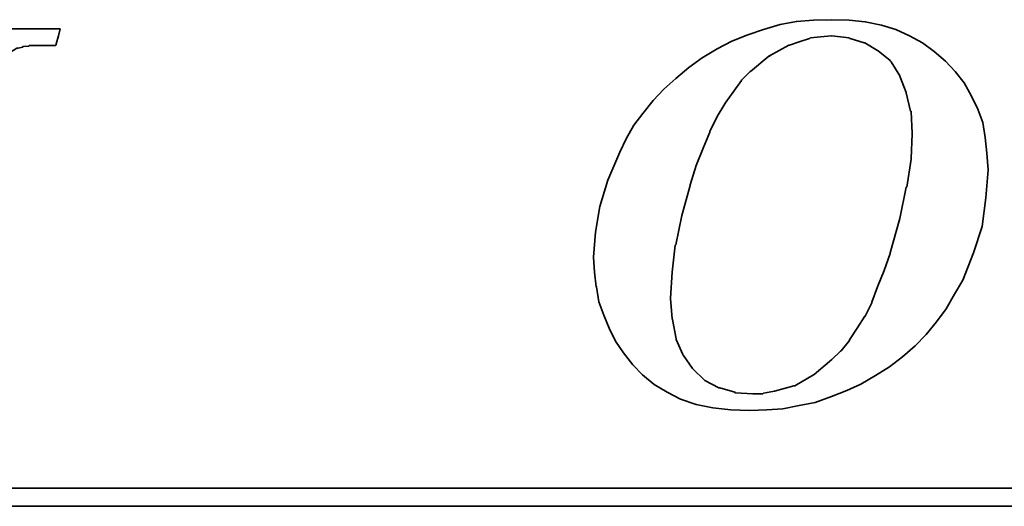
# Model space of a CAD drawing. Header units: inches. Extents: x 15 to 293, y 73 to 220.
# Tile 36 of 51: x 242.69 to 249.82, y 149.1 to 152.63. Entities that reach past the tile are written whole.
import ezdxf

# ---------------------------------------------------------------- set-up
doc = ezdxf.new("R2010")
doc.units = ezdxf.units.IN
doc.header["$LTSCALE"] = 0.1
doc.layers.add('DIM', color=4, linetype='Continuous')
doc.layers.add('layer 1', color=7, linetype='Continuous')

# ---------------------------------------------------------------- blocks, each defined once
blk = doc.blocks.new('TBI MOTION logo(完整正式版)')
at = {"layer": 'layer 1', "color": 22, "lineweight": 35}
for points, knots in [([(-11.34375, -6.98375), (-11.34375, -6.98375), (-10.91375, -7.43875), (-10.91375, -7.43875), (-10.91375, -7.43875), (-10.91375, -7.43875), (-10.38625, -7.87125), (-10.38625, -7.87125), (-10.38625, -7.87125), (-10.38625, -7.87125), (-9.81125, -8.20375), (-9.81125, -8.20375), (-9.81125, -8.20375), (-9.81125, -8.20375), (-9.21125, -8.51875), (-9.21125, -8.51875), (-9.21125, -8.51875), (-9.21125, -8.51875), (-8.51625, -8.75875), (-8.51625, -8.75875), (-8.51625, -8.75875), (-8.51625, -8.75875), (-7.77125, -8.90375), (-7.77125, -8.90375), (-7.77125, -8.90375), (-7.77125, -8.90375), (-6.97875, -8.99875), (-6.97875, -8.99875), (-6.97875, -8.99875), (-6.97875, -8.99875), (-6.14125, -9.02375), (-6.14125, -9.02375), (-6.14125, -9.02375), (-6.14125, -9.02375), (-5.37125, -8.99875), (-5.37125, -8.99875), (-5.37125, -8.99875), (-5.37125, -8.99875), (-4.65375, -8.94875), (-4.65375, -8.94875), (-4.65375, -8.94875), (-4.65375, -8.94875), (-3.93375, -8.80625), (-3.93375, -8.80625), (-3.93375, -8.80625), (-3.93375, -8.80625), (-3.21375, -8.66375), (-3.21375, -8.66375), (-3.21375, -8.66375), (-3.21375, -8.66375), (-2.49375, -8.39875), (-2.49375, -8.39875), (-2.49375, -8.39875), (-2.49375, -8.39875), (-1.79875, -8.13375), (-1.79875, -8.13375), (-1.79875, -8.13375), (-1.79875, -8.13375), (-1.17375, -7.84375), (-1.17375, -7.84375), (-1.17375, -7.84375), (-1.17375, -7.84375), (-0.52375, -7.46375), (-0.52375, -7.46375), (-0.52375, -7.46375), (-0.52375, -7.46375), (0.10124, -7.07875), (0.10124, -7.07875), (0.10124, -7.07875), (0.10124, -7.07875), (0.67625, -6.62375), (0.67625, -6.62375), (0.67625, -6.62375), (0.67625, -6.62375), (1.24874, -6.14375), (1.24874, -6.14375), (1.24874, -6.14375), (1.24874, -6.14375), (1.72874, -5.64125), (1.72874, -5.64125), (1.72874, -5.64125), (1.72874, -5.64125), (2.18624, -5.06375), (2.18624, -5.06375), (2.18624, -5.06375), (2.18624, -5.06375), (2.61625, -4.48874), (2.61625, -4.48874), (2.61625, -4.48874), (2.61625, -4.48874), (3.00125, -3.83874), (3.00125, -3.83874), (3.00125, -3.83874), (3.00125, -3.83874), (3.36124, -3.21374), (3.36124, -3.21374), (3.36124, -3.21374), (3.36124, -3.21374), (3.84374, -1.99125), (3.84374, -1.99125), (3.84374, -1.99125), (3.84374, -1.99125), (4.22625, -0.81875), (4.22625, -0.81875), (4.22625, -0.81875), (4.22625, -0.81875), (4.39125, 0.45624), (4.39125, 0.45624), (4.39125, 0.45624), (4.39125, 0.45624), (4.48874, 1.70124), (4.48874, 1.70124), (4.48874, 1.70124), (4.48874, 1.70124), (4.43874, 2.44625), (4.43874, 2.44625), (4.43874, 2.44625), (4.43874, 2.44625), (4.36874, 3.14125), (4.36874, 3.14125), (4.36874, 3.14125), (4.36874, 3.14125), (4.25125, 3.81125), (4.25125, 3.81125), (4.25125, 3.81125), (4.25125, 3.81125), (4.03124, 4.41125), (4.03124, 4.41125), (4.03124, 4.41125), (4.03124, 4.41125), (3.74374, 5.01125), (3.74374, 5.01125), (3.74374, 5.01125), (3.74374, 5.01125), (3.43124, 5.58875), (3.43124, 5.58875), (3.43124, 5.58875), (3.43124, 5.58875), (3.02625, 6.09125), (3.02625, 6.09125), (3.02625, 6.09125), (3.02625, 6.09125), (2.59374, 6.54875), (2.59374, 6.54875), (2.59374, 6.54875), (2.59374, 6.54875), (2.09124, 6.98125), (2.09124, 6.98125), (2.09124, 6.98125), (2.09124, 6.98125), (1.56124, 7.36625), (1.56124, 7.36625), (1.56124, 7.36625), (1.56124, 7.36625), (0.98624, 7.67625), (0.98624, 7.67625), (0.98624, 7.67625), (0.98624, 7.67625), (0.38624, 7.96375), (0.38624, 7.96375), (0.38624, 7.96375), (0.38624, 7.96375), (-0.25875, 8.15625), (-0.25875, 8.15625), (-0.25875, 8.15625), (-0.25875, 8.15625), (-0.98125, 8.30125), (-0.98125, 8.30125), (-0.98125, 8.30125), (-0.98125, 8.30125), (-1.70124, 8.37125), (-1.70124, 8.37125), (-1.70124, 8.37125), (-1.70124, 8.37125), (-2.49375, 8.39624), (-2.49375, 8.39624), (-2.49375, 8.39624), (-2.49375, 8.39624), (-3.28625, 8.37125), (-3.28625, 8.37125), (-3.28625, 8.37125), (-3.28625, 8.37125), (-4.05125, 8.32125), (-4.05125, 8.32125), (-4.05125, 8.32125), (-4.05125, 8.32125), (-4.77375, 8.18125), (-4.77375, 8.18125), (-4.77375, 8.18125), (-4.77375, 8.18125), (-5.51625, 7.96375), (-5.51625, 7.96375), (-5.51625, 7.96375), (-5.51625, 7.96375), (-6.21125, 7.72625), (-6.21125, 7.72625), (-6.21125, 7.72625), (-6.21125, 7.72625), (-6.92875, 7.43625), (-6.92875, 7.43625), (-6.92875, 7.43625), (-6.92875, 7.43625), (-7.57875, 7.10125), (-7.57875, 7.10125), (-7.57875, 7.10125), (-7.57875, 7.10125), (-8.24875, 6.69125), (-8.24875, 6.69125), (-8.24875, 6.69125), (-8.24875, 6.69125), (-8.84875, 6.26125), (-8.84875, 6.26125), (-8.84875, 6.26125), (-8.84875, 6.26125), (-9.42625, 5.78125), (-9.42625, 5.78125), (-9.42625, 5.78125), (-9.42625, 5.78125), (-9.95375, 5.30125), (-9.95375, 5.30125), (-9.95375, 5.30125), (-9.95375, 5.30125), (-10.43375, 4.79624), (-10.43375, 4.79624), (-10.43375, 4.79624), (-10.43375, 4.79624), (-10.88875, 4.22125), (-10.88875, 4.22125), (-10.88875, 4.22125), (-10.88875, 4.22125), (-11.29875, 3.69375), (-11.29875, 3.69375), (-11.29875, 3.69375), (-11.29875, 3.69375), (-11.63375, 3.09125), (-11.63375, 3.09125), (-11.63375, 3.09125), (-11.63375, 3.09125), (-11.91875, 2.49625), (-11.91875, 2.49625), (-11.91875, 2.49625), (-11.91875, 2.49625), (-12.44875, 1.24625), (-12.44875, 1.24625), (-12.44875, 1.24625), (-12.44875, 1.24625), (-12.80875, 0.06874), (-12.80875, 0.06874), (-12.80875, 0.06874), (-12.80875, 0.06874), (-12.99875, -1.07875), (-12.99875, -1.07875), (-12.99875, -1.07875), (-12.99875, -1.07875), (-13.09375, -2.18375), (-13.09375, -2.18375), (-13.09375, -2.18375), (-13.09375, -2.18375), (-13.04875, -2.85375), (-13.04875, -2.85375), (-13.04875, -2.85375), (-13.04875, -2.85375), (-12.97375, -3.50375), (-12.97375, -3.50375), (-12.97375, -3.50375), (-12.97375, -3.50375), (-12.95375, -3.50375), (-12.95375, -3.50375), (-12.95375, -3.50375), (-12.95375, -3.50375), (-12.85375, -4.17375), (-12.85375, -4.17375), (-12.85375, -4.17375), (-12.85375, -4.17375), (-12.63875, -4.77624), (-12.63875, -4.77624), (-12.63875, -4.77624), (-12.63875, -4.77624), (-12.39875, -5.35125), (-12.39875, -5.35125), (-12.39875, -5.35125), (-12.39875, -5.35125), (-12.11375, -5.92875), (-12.11375, -5.92875), (-12.11375, -5.92875), (-12.11375, -5.92875), (-11.75375, -6.45375), (-11.75375, -6.45375), (-11.75375, -6.45375), (-11.75375, -6.45375), (-11.34375, -6.98375), (-11.34375, -6.98375)], [0, 0, 0, 0, 0.01369863, 0.01369863, 0.01369863, 0.01369863, 0.02739726, 0.02739726, 0.02739726, 0.02739726, 0.04109589, 0.04109589, 0.04109589, 0.04109589, 0.05479452, 0.05479452, 0.05479452, 0.05479452, 0.06849315, 0.06849315, 0.06849315, 0.06849315, 0.08219178, 0.08219178, 0.08219178, 0.08219178, 0.09589041, 0.09589041, 0.09589041, 0.09589041, 0.10958904, 0.10958904, 0.10958904, 0.10958904, 0.12328767, 0.12328767, 0.12328767, 0.12328767, 0.1369863, 0.1369863, 0.1369863, 0.1369863, 0.15068493, 0.15068493, 0.15068493, 0.15068493, 0.16438356, 0.16438356, 0.16438356, 0.16438356, 0.17808219, 0.17808219, 0.17808219, 0.17808219, 0.19178082, 0.19178082, 0.19178082, 0.19178082, 0.20547945, 0.20547945, 0.20547945, 0.20547945, 0.21917808, 0.21917808, 0.21917808, 0.21917808, 0.23287671, 0.23287671, 0.23287671, 0.23287671, 0.24657534, 0.24657534, 0.24657534, 0.24657534, 0.26027397, 0.26027397, 0.26027397, 0.26027397, 0.2739726, 0.2739726, 0.2739726, 0.2739726, 0.28767123, 0.28767123, 0.28767123, 0.28767123, 0.30136986, 0.30136986, 0.30136986, 0.30136986, 0.31506849, 0.31506849, 0.31506849, 0.31506849, 0.32876712, 0.32876712, 0.32876712, 0.32876712, 0.34246575, 0.34246575, 0.34246575, 0.34246575, 0.35616438, 0.35616438, 0.35616438, 0.35616438, 0.36986301, 0.36986301, 0.36986301, 0.36986301, 0.38356164, 0.38356164, 0.38356164, 0.38356164, 0.39726027, 0.39726027, 0.39726027, 0.39726027, 0.4109589, 0.4109589, 0.4109589, 0.4109589, 0.42465753, 0.42465753, 0.42465753, 0.42465753, 0.43835616, 0.43835616, 0.43835616, 0.43835616, 0.45205479, 0.45205479, 0.45205479, 0.45205479, 0.46575342, 0.46575342, 0.46575342, 0.46575342, 0.47945205, 0.47945205, 0.47945205, 0.47945205, 0.49315068, 0.49315068, 0.49315068, 0.49315068, 0.50684932, 0.50684932, 0.50684932, 0.50684932, 0.52054795, 0.52054795, 0.52054795, 0.52054795, 0.53424658, 0.53424658, 0.53424658, 0.53424658, 0.54794521, 0.54794521, 0.54794521, 0.54794521, 0.56164384, 0.56164384, 0.56164384, 0.56164384, 0.57534247, 0.57534247, 0.57534247, 0.57534247, 0.5890411, 0.5890411, 0.5890411, 0.5890411, 0.60273973, 0.60273973, 0.60273973, 0.60273973, 0.61643836, 0.61643836, 0.61643836, 0.61643836, 0.63013699, 0.63013699, 0.63013699, 0.63013699, 0.64383562, 0.64383562, 0.64383562, 0.64383562, 0.65753425, 0.65753425, 0.65753425, 0.65753425, 0.67123288, 0.67123288, 0.67123288, 0.67123288, 0.68493151, 0.68493151, 0.68493151, 0.68493151, 0.69863014, 0.69863014, 0.69863014, 0.69863014, 0.71232877, 0.71232877, 0.71232877, 0.71232877, 0.7260274, 0.7260274, 0.7260274, 0.7260274, 0.73972603, 0.73972603, 0.73972603, 0.73972603, 0.75342466, 0.75342466, 0.75342466, 0.75342466, 0.76712329, 0.76712329, 0.76712329, 0.76712329, 0.78082192, 0.78082192, 0.78082192, 0.78082192, 0.79452055, 0.79452055, 0.79452055, 0.79452055, 0.80821918, 0.80821918, 0.80821918, 0.80821918, 0.82191781, 0.82191781, 0.82191781, 0.82191781, 0.83561644, 0.83561644, 0.83561644, 0.83561644, 0.84931507, 0.84931507, 0.84931507, 0.84931507, 0.8630137, 0.8630137, 0.8630137, 0.8630137, 0.87671233, 0.87671233, 0.87671233, 0.87671233, 0.89041096, 0.89041096, 0.89041096, 0.89041096, 0.90410959, 0.90410959, 0.90410959, 0.90410959, 0.91780822, 0.91780822, 0.91780822, 0.91780822, 0.93150685, 0.93150685, 0.93150685, 0.93150685, 0.94520548, 0.94520548, 0.94520548, 0.94520548, 0.95890411, 0.95890411, 0.95890411, 0.95890411, 0.97260274, 0.97260274, 0.97260274, 0.97260274, 0.98630137, 0.98630137, 0.98630137, 0.98630137, 1, 1, 1, 1]), ([(-40.59125, -7.94375), (-40.59125, -7.94375), (-40.97375, -7.94375), (-40.97375, -7.94375), (-40.97375, -7.94375), (-40.97375, -7.94375), (-41.38125, -7.94375), (-41.38125, -7.94375), (-41.38125, -7.94375), (-41.38125, -7.94375), (-41.54875, -7.94375), (-41.54875, -7.94375), (-41.54875, -7.94375), (-41.54875, -7.94375), (-41.59875, -7.94375), (-41.59875, -7.94375), (-41.59875, -7.94375), (-41.59875, -7.94375), (-41.88375, -7.94375), (-41.88375, -7.94375), (-41.88375, -7.94375), (-41.88375, -7.94375), (-41.90875, -7.91875), (-41.90875, -7.91875), (-41.90875, -7.91875), (-41.90875, -7.91875), (-42.19875, -7.87125), (-42.19875, -7.87125), (-42.19875, -7.87125), (-42.19875, -7.87125), (-42.43875, -7.82375), (-42.43875, -7.82375), (-42.43875, -7.82375), (-42.43875, -7.82375), (-42.45875, -7.82375), (-42.45875, -7.82375), (-42.45875, -7.82375), (-42.45875, -7.82375), (-42.48625, -7.82375), (-42.48625, -7.82375), (-42.48625, -7.82375), (-42.48625, -7.82375), (-42.67625, -7.72375), (-42.67625, -7.72375), (-42.67625, -7.72375), (-42.67625, -7.72375), (-42.70125, -7.70375), (-42.70125, -7.70375), (-42.70125, -7.70375), (-42.70125, -7.70375), (-42.72375, -7.67875), (-42.72375, -7.67875), (-42.72375, -7.67875), (-42.72375, -7.67875), (-42.86875, -7.48875), (-42.86875, -7.48875), (-42.86875, -7.48875), (-42.86875, -7.48875), (-42.89375, -7.43875), (-42.89375, -7.43875), (-42.89375, -7.43875), (-42.89375, -7.43875), (-42.91875, -7.38875), (-42.91875, -7.38875), (-42.91875, -7.38875), (-42.91875, -7.38875), (-42.93875, -7.12875), (-42.93875, -7.12875), (-42.93875, -7.12875), (-42.93875, -7.12875), (-42.96375, -7.10375), (-42.96375, -7.10375), (-42.96375, -7.10375), (-42.96375, -7.10375), (-42.96375, -7.05375), (-42.96375, -7.05375), (-42.96375, -7.05375), (-42.96375, -7.05375), (-42.96375, -7.00875), (-42.96375, -7.00875), (-42.96375, -7.00875), (-42.96375, -7.00875), (-42.91875, -6.69625), (-42.91875, -6.69625), (-42.91875, -6.69625), (-42.91875, -6.69625), (-42.91875, -6.62375), (-42.91875, -6.62375), (-42.91875, -6.62375), (-42.91875, -6.62375), (-42.91875, -6.59625), (-42.91875, -6.59625), (-42.91875, -6.59625), (-42.91875, -6.59625), (-42.91875, -6.57375), (-42.91875, -6.57375), (-42.91875, -6.57375), (-42.91875, -6.57375), (-42.91875, -6.52875), (-42.91875, -6.52875), (-42.91875, -6.52875), (-42.91875, -6.52875), (-42.89375, -6.50375), (-42.89375, -6.50375), (-42.89375, -6.50375), (-42.89375, -6.50375), (-42.84375, -6.38375), (-42.84375, -6.38375), (-42.84375, -6.38375), (-42.84375, -6.38375), (-42.84375, -6.35875), (-42.84375, -6.35875), (-42.84375, -6.35875), (-42.84375, -6.35875), (-42.74625, -6.14375), (-42.74625, -6.14375), (-42.74625, -6.14375), (-42.74625, -6.14375), (-42.70125, -5.85375), (-42.70125, -5.85375), (-42.70125, -5.85375), (-42.70125, -5.85375), (-42.60375, -5.47125), (-42.60375, -5.47125), (-42.60375, -5.47125), (-42.60375, -5.47125), (-42.60375, -5.44875), (-42.60375, -5.44875), (-42.60375, -5.44875), (-42.60375, -5.44875), (-42.38875, -4.67875), (-42.38875, -4.67875), (-42.38875, -4.67875), (-42.38875, -4.67875), (-42.36375, -4.65375), (-42.36375, -4.65375), (-42.36375, -4.65375), (-42.36375, -4.65375), (-42.12375, -3.69625), (-42.12375, -3.69625), (-42.12375, -3.69625), (-42.12375, -3.69625), (-42.12375, -3.67374), (-42.12375, -3.67374), (-42.12375, -3.67374), (-42.12375, -3.67374), (-41.78875, -2.59374), (-41.78875, -2.59374), (-41.78875, -2.59374), (-41.78875, -2.59374), (-41.18875, -0.19375), (-41.18875, -0.19375), (-41.18875, -0.19375), (-41.18875, -0.19375), (-40.54375, 2.20624), (-40.54375, 2.20624), (-40.54375, 2.20624), (-40.54375, 2.20624), (-40.25375, 3.30875), (-40.25375, 3.30875), (-40.25375, 3.30875), (-40.25375, 3.30875), (-39.98875, 4.27125), (-39.98875, 4.27125), (-39.98875, 4.27125), (-39.98875, 4.27125), (-39.77375, 5.13125), (-39.77375, 5.13125), (-39.77375, 5.13125), (-39.77375, 5.13125), (-39.67875, 5.47125), (-39.67875, 5.47125), (-39.67875, 5.47125), (-39.67875, 5.47125), (-39.60375, 5.75625), (-39.60375, 5.75625), (-39.60375, 5.75625), (-39.60375, 5.75625), (-39.60375, 5.78125), (-39.60375, 5.78125), (-39.60375, 5.78125), (-39.60375, 5.78125), (-39.50875, 5.97125), (-39.50875, 5.97125), (-39.50875, 5.97125), (-39.50875, 5.97125), (-39.50875, 6.13875), (-39.50875, 6.13875), (-39.50875, 6.13875), (-39.50875, 6.13875), (-39.48625, 6.16625), (-39.48625, 6.16625), (-39.48625, 6.16625), (-39.48625, 6.16625), (-39.46125, 6.28625), (-39.46125, 6.28625), (-39.46125, 6.28625), (-39.46125, 6.28625), (-39.46125, 6.42625), (-39.46125, 6.42625), (-39.46125, 6.42625), (-39.46125, 6.42625), (-39.41375, 6.42625), (-39.41375, 6.42625), (-39.41375, 6.42625), (-39.41375, 6.42625), (-39.29375, 6.69125), (-39.29375, 6.69125), (-39.29375, 6.69125), (-39.29375, 6.69125), (-39.26875, 6.74125), (-39.26875, 6.74125), (-39.26875, 6.74125), (-39.26875, 6.74125), (-39.24375, 6.76625), (-39.24375, 6.76625), (-39.24375, 6.76625), (-39.24375, 6.76625), (-38.98375, 7.00624), (-38.98375, 7.00624), (-38.98375, 7.00624), (-38.98375, 7.00624), (-38.95625, 7.02624), (-38.95625, 7.02624), (-38.95625, 7.02624), (-38.95625, 7.02624), (-38.78875, 7.12624), (-38.78875, 7.12624), (-38.78875, 7.12624), (-38.78875, 7.12624), (-38.76375, 7.12624), (-38.76375, 7.12624), (-38.76375, 7.12624), (-38.76375, 7.12624), (-38.74375, 7.12624), (-38.74375, 7.12624), (-38.74375, 7.12624), (-38.74375, 7.12624), (-38.52875, 7.17125), (-38.52875, 7.17125), (-38.52875, 7.17125), (-38.52875, 7.17125), (-38.52875, 7.19624), (-38.52875, 7.19624), (-38.52875, 7.19624), (-38.52875, 7.19624), (-38.50375, 7.19624), (-38.50375, 7.19624), (-38.50375, 7.19624), (-38.50375, 7.19624), (-38.26125, 7.21875), (-38.26125, 7.21875), (-38.26125, 7.21875), (-38.26125, 7.21875), (-38.23875, 7.24624), (-38.23875, 7.24624), (-38.23875, 7.24624), (-38.23875, 7.24624), (-38.21625, 7.24624), (-38.21625, 7.24624), (-38.21625, 7.24624), (-38.21625, 7.24624), (-38.18875, 7.24624), (-38.18875, 7.24624), (-38.18875, 7.24624), (-38.18875, 7.24624), (-37.90375, 7.24624), (-37.90375, 7.24624), (-37.90375, 7.24624), (-37.90375, 7.24624), (-37.85375, 7.24624), (-37.85375, 7.24624), (-37.85375, 7.24624), (-37.85375, 7.24624), (-37.75875, 7.24624), (-37.75875, 7.24624), (-37.75875, 7.24624), (-37.75875, 7.24624), (-37.42375, 7.24624), (-37.42375, 7.24624), (-37.42375, 7.24624), (-37.42375, 7.24624), (-37.08875, 7.24624), (-37.08875, 7.24624), (-37.08875, 7.24624), (-37.08875, 7.24624), (-37.06375, 7.24624), (-37.06375, 7.24624), (-37.06375, 7.24624), (-37.06375, 7.24624), (-37.06375, 7.26624), (-37.06375, 7.26624), (-37.06375, 7.26624), (-37.06375, 7.26624), (-37.03875, 7.29125), (-37.03875, 7.29125), (-37.03875, 7.29125), (-37.03875, 7.29125), (-37.03875, 7.31625), (-37.03875, 7.31625), (-37.03875, 7.31625), (-37.03875, 7.31625), (-36.94125, 7.67625), (-36.94125, 7.67625), (-36.94125, 7.67625), (-36.94125, 7.67625), (-36.86875, 7.98625), (-36.86875, 7.98625), (-36.86875, 7.98625), (-36.86875, 7.98625), (-36.98875, 7.98625), (-36.98875, 7.98625), (-36.98875, 7.98625), (-36.98875, 7.98625), (-37.42375, 7.98625), (-37.42375, 7.98625), (-37.42375, 7.98625), (-37.42375, 7.98625), (-37.94875, 7.98625), (-37.94875, 7.98625), (-37.94875, 7.98625), (-37.94875, 7.98625), (-38.57375, 7.98625), (-38.57375, 7.98625), (-38.57375, 7.98625), (-38.57375, 7.98625), (-39.29375, 7.98625), (-39.29375, 7.98625), (-39.29375, 7.98625), (-39.29375, 7.98625), (-40.82875, 7.98625), (-40.82875, 7.98625), (-40.82875, 7.98625), (-40.82875, 7.98625), (-42.36375, 7.98625), (-42.36375, 7.98625), (-42.36375, 7.98625), (-42.36375, 7.98625), (-43.08375, 7.98625), (-43.08375, 7.98625), (-43.08375, 7.98625), (-43.08375, 7.98625), (-43.70875, 7.98625), (-43.70875, 7.98625), (-43.70875, 7.98625), (-43.70875, 7.98625), (-44.23375, 7.98625), (-44.23375, 7.98625), (-44.23375, 7.98625), (-44.23375, 7.98625), (-44.66875, 7.98625), (-44.66875, 7.98625), (-44.66875, 7.98625), (-44.66875, 7.98625), (-44.88375, 7.98625), (-44.88375, 7.98625), (-44.88375, 7.98625), (-44.88375, 7.98625), (-44.90875, 7.94125), (-44.90875, 7.94125), (-44.90875, 7.94125), (-44.90875, 7.94125), (-44.90875, 7.91625), (-44.90875, 7.91625), (-44.90875, 7.91625), (-44.90875, 7.91625), (-45.00375, 7.55625), (-45.00375, 7.55625), (-45.00375, 7.55625), (-45.00375, 7.55625), (-45.05375, 7.24624), (-45.05375, 7.24624), (-45.05375, 7.24624), (-45.05375, 7.24624), (-44.61875, 7.24624), (-44.61875, 7.24624), (-44.61875, 7.24624), (-44.61875, 7.24624), (-44.11375, 7.24624), (-44.11375, 7.24624), (-44.11375, 7.24624), (-44.11375, 7.24624), (-43.99375, 7.24624), (-43.99375, 7.24624), (-43.99375, 7.24624), (-43.99375, 7.24624), (-43.94625, 7.24624), (-43.94625, 7.24624), (-43.94625, 7.24624), (-43.94625, 7.24624), (-43.92374, 7.24624), (-43.92374, 7.24624), (-43.92374, 7.24624), (-43.92374, 7.24624), (-43.65875, 7.24624), (-43.65875, 7.24624), (-43.65875, 7.24624), (-43.65875, 7.24624), (-43.63875, 7.21875), (-43.63875, 7.21875), (-43.63875, 7.21875), (-43.63875, 7.21875), (-43.46875, 7.19624), (-43.46875, 7.19624), (-43.46875, 7.19624), (-43.46875, 7.19624), (-43.39875, 7.19624), (-43.39875, 7.19624), (-43.39875, 7.19624), (-43.39875, 7.19624), (-43.37125, 7.17125), (-43.37125, 7.17125), (-43.37125, 7.17125), (-43.37125, 7.17125), (-43.34875, 7.17125), (-43.34875, 7.17125), (-43.34875, 7.17125), (-43.34875, 7.17125), (-43.20375, 7.12624), (-43.20375, 7.12624), (-43.20375, 7.12624), (-43.20375, 7.12624), (-43.05875, 7.07624), (-43.05875, 7.07624), (-43.05875, 7.07624), (-43.05875, 7.07624), (-43.01375, 7.07624), (-43.01375, 7.07624), (-43.01375, 7.07624), (-43.01375, 7.07624), (-42.98875, 7.02624), (-42.98875, 7.02624), (-42.98875, 7.02624), (-42.98875, 7.02624), (-42.79875, 6.86125), (-42.79875, 6.86125), (-42.79875, 6.86125), (-42.79875, 6.86125), (-42.77375, 6.81125), (-42.77375, 6.81125), (-42.77375, 6.81125), (-42.77375, 6.81125), (-42.74625, 6.76625), (-42.74625, 6.76625), (-42.74625, 6.76625), (-42.74625, 6.76625), (-42.72375, 6.47625), (-42.72375, 6.47625), (-42.72375, 6.47625), (-42.72375, 6.47625), (-42.70125, 6.45124), (-42.70125, 6.45124), (-42.70125, 6.45124), (-42.70125, 6.45124), (-42.70125, 6.42625), (-42.70125, 6.42625), (-42.70125, 6.42625), (-42.70125, 6.42625), (-42.72375, 6.40625), (-42.72375, 6.40625), (-42.72375, 6.40625), (-42.72375, 6.40625), (-42.74625, 5.97125), (-42.74625, 5.97125), (-42.74625, 5.97125), (-42.74625, 5.97125), (-42.74625, 5.94625), (-42.74625, 5.94625), (-42.74625, 5.94625), (-42.74625, 5.94625), (-42.74625, 5.92625), (-42.74625, 5.92625), (-42.74625, 5.92625), (-42.74625, 5.92625), (-42.77375, 5.87625), (-42.77375, 5.87625), (-42.77375, 5.87625), (-42.77375, 5.87625), (-42.81875, 5.80625), (-42.81875, 5.80625), (-42.81875, 5.80625), (-42.81875, 5.80625), (-42.86875, 5.63625), (-42.86875, 5.63625), (-42.86875, 5.63625), (-42.86875, 5.63625), (-42.91875, 5.39625), (-42.91875, 5.39625), (-42.91875, 5.39625), (-42.91875, 5.39625), (-42.91875, 5.37124), (-42.91875, 5.37124), (-42.91875, 5.37124), (-42.91875, 5.37124), (-43.01375, 5.10874), (-43.01375, 5.10874), (-43.01375, 5.10874), (-43.01375, 5.10874), (-43.10875, 4.77124), (-43.10875, 4.77124), (-43.10875, 4.77124), (-43.10875, 4.77124), (-43.29875, 3.95625), (-43.29875, 3.95625), (-43.29875, 3.95625), (-43.29875, 3.95625), (-43.58875, 2.95125), (-43.58875, 2.95125), (-43.58875, 2.95125), (-43.58875, 2.95125), (-43.87375, 1.87125), (-43.87375, 1.87125), (-43.87375, 1.87125), (-43.87375, 1.87125), (-44.52625, -0.50374), (-44.52625, -0.50374), (-44.52625, -0.50374), (-44.52625, -0.50374), (-45.14875, -2.85375), (-45.14875, -2.85375), (-45.14875, -2.85375), (-45.14875, -2.85375), (-45.43375, -3.95875), (-45.43375, -3.95875), (-45.43375, -3.95875), (-45.43375, -3.95875), (-45.69875, -4.96875), (-45.69875, -4.96875), (-45.69875, -4.96875), (-45.69875, -4.96875), (-45.91375, -5.78375), (-45.91375, -5.78375), (-45.91375, -5.78375), (-45.91375, -5.78375), (-46.01375, -6.11875), (-46.01375, -6.11875), (-46.01375, -6.11875), (-46.01375, -6.11875), (-46.01375, -6.14375), (-46.01375, -6.14375), (-46.01375, -6.14375), (-46.01375, -6.14375), (-46.10875, -6.40875), (-46.10875, -6.40875), (-46.10875, -6.40875), (-46.10875, -6.40875), (-46.15375, -6.64875), (-46.15375, -6.64875), (-46.15375, -6.64875), (-46.15375, -6.64875), (-46.20375, -6.83875), (-46.20375, -6.83875), (-46.20375, -6.83875), (-46.20375, -6.83875), (-46.22875, -6.93375), (-46.22875, -6.93375), (-46.22875, -6.93375), (-46.22875, -6.93375), (-46.22875, -7.07875), (-46.22875, -7.07875), (-46.22875, -7.07875), (-46.22875, -7.07875), (-46.27375, -7.07875), (-46.27375, -7.07875), (-46.27375, -7.07875), (-46.27375, -7.07875), (-46.39375, -7.34375), (-46.39375, -7.34375), (-46.39375, -7.34375), (-46.39375, -7.34375), (-46.39375, -7.36875), (-46.39375, -7.36875), (-46.39375, -7.36875), (-46.39375, -7.36875), (-46.42125, -7.38875), (-46.42125, -7.38875), (-46.42125, -7.38875), (-46.42125, -7.38875), (-46.68375, -7.67875), (-46.68375, -7.67875), (-46.68375, -7.67875), (-46.68375, -7.67875), (-46.70875, -7.70375), (-46.70875, -7.70375), (-46.70875, -7.70375), (-46.70875, -7.70375), (-46.75375, -7.72375), (-46.75375, -7.72375), (-46.75375, -7.72375), (-46.75375, -7.72375), (-47.08875, -7.87125), (-47.08875, -7.87125), (-47.08875, -7.87125), (-47.08875, -7.87125), (-47.11625, -7.87125), (-47.11625, -7.87125), (-47.11625, -7.87125), (-47.11625, -7.87125), (-47.13875, -7.89375), (-47.13875, -7.89375), (-47.13875, -7.89375), (-47.13875, -7.89375), (-47.56875, -7.91875), (-47.56875, -7.91875), (-47.56875, -7.91875), (-47.56875, -7.91875), (-47.59625, -7.94375), (-47.59625, -7.94375), (-47.59625, -7.94375), (-47.59625, -7.94375), (-47.64375, -7.94375), (-47.64375, -7.94375), (-47.64375, -7.94375), (-47.64375, -7.94375), (-47.73625, -7.94375), (-47.73625, -7.94375), (-47.73625, -7.94375), (-47.73625, -7.94375), (-48.07375, -7.94375), (-48.07375, -7.94375), (-48.07375, -7.94375), (-48.07375, -7.94375), (-48.36125, -7.94375), (-48.36125, -7.94375), (-48.36125, -7.94375), (-48.36125, -7.94375), (-48.36125, -7.96625), (-48.36125, -7.96625), (-48.36125, -7.96625), (-48.36125, -7.96625), (-48.36125, -7.99125), (-48.36125, -7.99125), (-48.36125, -7.99125), (-48.36125, -7.99125), (-48.38875, -8.01375), (-48.38875, -8.01375), (-48.38875, -8.01375), (-48.38875, -8.01375), (-48.50875, -8.34875), (-48.50875, -8.34875), (-48.50875, -8.34875), (-48.50875, -8.34875), (-48.55375, -8.68625), (-48.55375, -8.68625), (-48.55375, -8.68625), (-48.55375, -8.68625), (-48.45875, -8.68625), (-48.45875, -8.68625), (-48.45875, -8.68625), (-48.45875, -8.68625), (-48.07375, -8.68625), (-48.07375, -8.68625), (-48.07375, -8.68625), (-48.07375, -8.68625), (-47.52375, -8.68625), (-47.52375, -8.68625), (-47.52375, -8.68625), (-47.52375, -8.68625), (-46.92375, -8.68625), (-46.92375, -8.68625), (-46.92375, -8.68625), (-46.92375, -8.68625), (-46.25375, -8.68625), (-46.25375, -8.68625), (-46.25375, -8.68625), (-46.25375, -8.68625), (-46.20375, -8.68625), (-46.20375, -8.68625), (-46.20375, -8.68625), (-46.20375, -8.68625), (-44.71375, -8.68625), (-44.71375, -8.68625), (-44.71375, -8.68625), (-44.71375, -8.68625), (-43.22875, -8.68625), (-43.22875, -8.68625), (-43.22875, -8.68625), (-43.22875, -8.68625), (-42.55875, -8.68625), (-42.55875, -8.68625), (-42.55875, -8.68625), (-42.55875, -8.68625), (-42.50875, -8.68625), (-42.50875, -8.68625), (-42.50875, -8.68625), (-42.50875, -8.68625), (-41.93375, -8.68625), (-41.93375, -8.68625), (-41.93375, -8.68625), (-41.93375, -8.68625), (-41.38125, -8.68625), (-41.38125, -8.68625), (-41.38125, -8.68625), (-41.38125, -8.68625), (-40.97375, -8.68625), (-40.97375, -8.68625), (-40.97375, -8.68625), (-40.97375, -8.68625), (-40.78125, -8.68625), (-40.78125, -8.68625), (-40.78125, -8.68625), (-40.78125, -8.68625), (-40.78125, -8.63875), (-40.78125, -8.63875), (-40.78125, -8.63875), (-40.78125, -8.63875), (-40.75875, -8.63875), (-40.75875, -8.63875), (-40.75875, -8.63875), (-40.75875, -8.63875), (-40.66375, -8.27875), (-40.66375, -8.27875), (-40.66375, -8.27875), (-40.66375, -8.27875), (-40.59125, -7.94375), (-40.59125, -7.94375)], [0, 0, 0, 0, 0.00558659, 0.00558659, 0.00558659, 0.00558659, 0.01117318, 0.01117318, 0.01117318, 0.01117318, 0.01675978, 0.01675978, 0.01675978, 0.01675978, 0.02234637, 0.02234637, 0.02234637, 0.02234637, 0.02793296, 0.02793296, 0.02793296, 0.02793296, 0.03351955, 0.03351955, 0.03351955, 0.03351955, 0.03910615, 0.03910615, 0.03910615, 0.03910615, 0.04469274, 0.04469274, 0.04469274, 0.04469274, 0.05027933, 0.05027933, 0.05027933, 0.05027933, 0.05586592, 0.05586592, 0.05586592, 0.05586592, 0.06145251, 0.06145251, 0.06145251, 0.06145251, 0.06703911, 0.06703911, 0.06703911, 0.06703911, 0.0726257, 0.0726257, 0.0726257, 0.0726257, 0.07821229, 0.07821229, 0.07821229, 0.07821229, 0.08379888, 0.08379888, 0.08379888, 0.08379888, 0.08938547, 0.08938547, 0.08938547, 0.08938547, 0.09497207, 0.09497207, 0.09497207, 0.09497207, 0.10055866, 0.10055866, 0.10055866, 0.10055866, 0.10614525, 0.10614525, 0.10614525, 0.10614525, 0.11173184, 0.11173184, 0.11173184, 0.11173184, 0.11731844, 0.11731844, 0.11731844, 0.11731844, 0.12290503, 0.12290503, 0.12290503, 0.12290503, 0.12849162, 0.12849162, 0.12849162, 0.12849162, 0.13407821, 0.13407821, 0.13407821, 0.13407821, 0.1396648, 0.1396648, 0.1396648, 0.1396648, 0.1452514, 0.1452514, 0.1452514, 0.1452514, 0.15083799, 0.15083799, 0.15083799, 0.15083799, 0.15642458, 0.15642458, 0.15642458, 0.15642458, 0.16201117, 0.16201117, 0.16201117, 0.16201117, 0.16759777, 0.16759777, 0.16759777, 0.16759777, 0.17318436, 0.17318436, 0.17318436, 0.17318436, 0.17877095, 0.17877095, 0.17877095, 0.17877095, 0.18435754, 0.18435754, 0.18435754, 0.18435754, 0.18994413, 0.18994413, 0.18994413, 0.18994413, 0.19553073, 0.19553073, 0.19553073, 0.19553073, 0.20111732, 0.20111732, 0.20111732, 0.20111732, 0.20670391, 0.20670391, 0.20670391, 0.20670391, 0.2122905, 0.2122905, 0.2122905, 0.2122905, 0.21787709, 0.21787709, 0.21787709, 0.21787709, 0.22346369, 0.22346369, 0.22346369, 0.22346369, 0.22905028, 0.22905028, 0.22905028, 0.22905028, 0.23463687, 0.23463687, 0.23463687, 0.23463687, 0.24022346, 0.24022346, 0.24022346, 0.24022346, 0.24581006, 0.24581006, 0.24581006, 0.24581006, 0.25139665, 0.25139665, 0.25139665, 0.25139665, 0.25698324, 0.25698324, 0.25698324, 0.25698324, 0.26256983, 0.26256983, 0.26256983, 0.26256983, 0.26815642, 0.26815642, 0.26815642, 0.26815642, 0.27374302, 0.27374302, 0.27374302, 0.27374302, 0.27932961, 0.27932961, 0.27932961, 0.27932961, 0.2849162, 0.2849162, 0.2849162, 0.2849162, 0.29050279, 0.29050279, 0.29050279, 0.29050279, 0.29608939, 0.29608939, 0.29608939, 0.29608939, 0.30167598, 0.30167598, 0.30167598, 0.30167598, 0.30726257, 0.30726257, 0.30726257, 0.30726257, 0.31284916, 0.31284916, 0.31284916, 0.31284916, 0.31843575, 0.31843575, 0.31843575, 0.31843575, 0.32402235, 0.32402235, 0.32402235, 0.32402235, 0.32960894, 0.32960894, 0.32960894, 0.32960894, 0.33519553, 0.33519553, 0.33519553, 0.33519553, 0.34078212, 0.34078212, 0.34078212, 0.34078212, 0.34636872, 0.34636872, 0.34636872, 0.34636872, 0.35195531, 0.35195531, 0.35195531, 0.35195531, 0.3575419, 0.3575419, 0.3575419, 0.3575419, 0.36312849, 0.36312849, 0.36312849, 0.36312849, 0.36871508, 0.36871508, 0.36871508, 0.36871508, 0.37430168, 0.37430168, 0.37430168, 0.37430168, 0.37988827, 0.37988827, 0.37988827, 0.37988827, 0.38547486, 0.38547486, 0.38547486, 0.38547486, 0.39106145, 0.39106145, 0.39106145, 0.39106145, 0.39664804, 0.39664804, 0.39664804, 0.39664804, 0.40223464, 0.40223464, 0.40223464, 0.40223464, 0.40782123, 0.40782123, 0.40782123, 0.40782123, 0.41340782, 0.41340782, 0.41340782, 0.41340782, 0.41899441, 0.41899441, 0.41899441, 0.41899441, 0.42458101, 0.42458101, 0.42458101, 0.42458101, 0.4301676, 0.4301676, 0.4301676, 0.4301676, 0.43575419, 0.43575419, 0.43575419, 0.43575419, 0.44134078, 0.44134078, 0.44134078, 0.44134078, 0.44692737, 0.44692737, 0.44692737, 0.44692737, 0.45251397, 0.45251397, 0.45251397, 0.45251397, 0.45810056, 0.45810056, 0.45810056, 0.45810056, 0.46368715, 0.46368715, 0.46368715, 0.46368715, 0.46927374, 0.46927374, 0.46927374, 0.46927374, 0.47486034, 0.47486034, 0.47486034, 0.47486034, 0.48044693, 0.48044693, 0.48044693, 0.48044693, 0.48603352, 0.48603352, 0.48603352, 0.48603352, 0.49162011, 0.49162011, 0.49162011, 0.49162011, 0.4972067, 0.4972067, 0.4972067, 0.4972067, 0.5027933, 0.5027933, 0.5027933, 0.5027933, 0.50837989, 0.50837989, 0.50837989, 0.50837989, 0.51396648, 0.51396648, 0.51396648, 0.51396648, 0.51955307, 0.51955307, 0.51955307, 0.51955307, 0.52513966, 0.52513966, 0.52513966, 0.52513966, 0.53072626, 0.53072626, 0.53072626, 0.53072626, 0.53631285, 0.53631285, 0.53631285, 0.53631285, 0.54189944, 0.54189944, 0.54189944, 0.54189944, 0.54748603, 0.54748603, 0.54748603, 0.54748603, 0.55307263, 0.55307263, 0.55307263, 0.55307263, 0.55865922, 0.55865922, 0.55865922, 0.55865922, 0.56424581, 0.56424581, 0.56424581, 0.56424581, 0.5698324, 0.5698324, 0.5698324, 0.5698324, 0.57541899, 0.57541899, 0.57541899, 0.57541899, 0.58100559, 0.58100559, 0.58100559, 0.58100559, 0.58659218, 0.58659218, 0.58659218, 0.58659218, 0.59217877, 0.59217877, 0.59217877, 0.59217877, 0.59776536, 0.59776536, 0.59776536, 0.59776536, 0.60335196, 0.60335196, 0.60335196, 0.60335196, 0.60893855, 0.60893855, 0.60893855, 0.60893855, 0.61452514, 0.61452514, 0.61452514, 0.61452514, 0.62011173, 0.62011173, 0.62011173, 0.62011173, 0.62569832, 0.62569832, 0.62569832, 0.62569832, 0.63128492, 0.63128492, 0.63128492, 0.63128492, 0.63687151, 0.63687151, 0.63687151, 0.63687151, 0.6424581, 0.6424581, 0.6424581, 0.6424581, 0.64804469, 0.64804469, 0.64804469, 0.64804469, 0.65363128, 0.65363128, 0.65363128, 0.65363128, 0.65921788, 0.65921788, 0.65921788, 0.65921788, 0.66480447, 0.66480447, 0.66480447, 0.66480447, 0.67039106, 0.67039106, 0.67039106, 0.67039106, 0.67597765, 0.67597765, 0.67597765, 0.67597765, 0.68156425, 0.68156425, 0.68156425, 0.68156425, 0.68715084, 0.68715084, 0.68715084, 0.68715084, 0.69273743, 0.69273743, 0.69273743, 0.69273743, 0.69832402, 0.69832402, 0.69832402, 0.69832402, 0.70391061, 0.70391061, 0.70391061, 0.70391061, 0.70949721, 0.70949721, 0.70949721, 0.70949721, 0.7150838, 0.7150838, 0.7150838, 0.7150838, 0.72067039, 0.72067039, 0.72067039, 0.72067039, 0.72625698, 0.72625698, 0.72625698, 0.72625698, 0.73184358, 0.73184358, 0.73184358, 0.73184358, 0.73743017, 0.73743017, 0.73743017, 0.73743017, 0.74301676, 0.74301676, 0.74301676, 0.74301676, 0.74860335, 0.74860335, 0.74860335, 0.74860335, 0.75418994, 0.75418994, 0.75418994, 0.75418994, 0.75977654, 0.75977654, 0.75977654, 0.75977654, 0.76536313, 0.76536313, 0.76536313, 0.76536313, 0.77094972, 0.77094972, 0.77094972, 0.77094972, 0.77653631, 0.77653631, 0.77653631, 0.77653631, 0.78212291, 0.78212291, 0.78212291, 0.78212291, 0.7877095, 0.7877095, 0.7877095, 0.7877095, 0.79329609, 0.79329609, 0.79329609, 0.79329609, 0.79888268, 0.79888268, 0.79888268, 0.79888268, 0.80446927, 0.80446927, 0.80446927, 0.80446927, 0.81005587, 0.81005587, 0.81005587, 0.81005587, 0.81564246, 0.81564246, 0.81564246, 0.81564246, 0.82122905, 0.82122905, 0.82122905, 0.82122905, 0.82681564, 0.82681564, 0.82681564, 0.82681564, 0.83240223, 0.83240223, 0.83240223, 0.83240223, 0.83798883, 0.83798883, 0.83798883, 0.83798883, 0.84357542, 0.84357542, 0.84357542, 0.84357542, 0.84916201, 0.84916201, 0.84916201, 0.84916201, 0.8547486, 0.8547486, 0.8547486, 0.8547486, 0.8603352, 0.8603352, 0.8603352, 0.8603352, 0.86592179, 0.86592179, 0.86592179, 0.86592179, 0.87150838, 0.87150838, 0.87150838, 0.87150838, 0.87709497, 0.87709497, 0.87709497, 0.87709497, 0.88268156, 0.88268156, 0.88268156, 0.88268156, 0.88826816, 0.88826816, 0.88826816, 0.88826816, 0.89385475, 0.89385475, 0.89385475, 0.89385475, 0.89944134, 0.89944134, 0.89944134, 0.89944134, 0.90502793, 0.90502793, 0.90502793, 0.90502793, 0.91061453, 0.91061453, 0.91061453, 0.91061453, 0.91620112, 0.91620112, 0.91620112, 0.91620112, 0.92178771, 0.92178771, 0.92178771, 0.92178771, 0.9273743, 0.9273743, 0.9273743, 0.9273743, 0.93296089, 0.93296089, 0.93296089, 0.93296089, 0.93854749, 0.93854749, 0.93854749, 0.93854749, 0.94413408, 0.94413408, 0.94413408, 0.94413408, 0.94972067, 0.94972067, 0.94972067, 0.94972067, 0.95530726, 0.95530726, 0.95530726, 0.95530726, 0.96089385, 0.96089385, 0.96089385, 0.96089385, 0.96648045, 0.96648045, 0.96648045, 0.96648045, 0.97206704, 0.97206704, 0.97206704, 0.97206704, 0.97765363, 0.97765363, 0.97765363, 0.97765363, 0.98324022, 0.98324022, 0.98324022, 0.98324022, 0.98882682, 0.98882682, 0.98882682, 0.98882682, 0.99441341, 0.99441341, 0.99441341, 0.99441341, 1, 1, 1, 1]), ([(-8.77875, 1.03124), (-8.77875, 1.03124), (-8.51625, 1.89625), (-8.51625, 1.89625), (-8.51625, 1.89625), (-8.51625, 1.89625), (-8.20375, 2.66375), (-8.20375, 2.66375), (-8.20375, 2.66375), (-8.20375, 2.66375), (-7.91625, 3.38125), (-7.91625, 3.38125), (-7.91625, 3.38125), (-7.91625, 3.38125), (-7.91625, 3.40624), (-7.91625, 3.40624), (-7.91625, 3.40624), (-7.91625, 3.40624), (-7.57875, 4.07624), (-7.57875, 4.07624), (-7.57875, 4.07624), (-7.57875, 4.07624), (-7.24375, 4.65125), (-7.24375, 4.65125), (-7.24375, 4.65125), (-7.24375, 4.65125), (-7.21875, 4.65125), (-7.21875, 4.65125), (-7.21875, 4.65125), (-7.21875, 4.65125), (-7.21875, 4.67624), (-7.21875, 4.67624), (-7.21875, 4.67624), (-7.21875, 4.67624), (-6.83625, 5.20375), (-6.83625, 5.20375), (-6.83625, 5.20375), (-6.83625, 5.20375), (-6.49875, 5.68625), (-6.49875, 5.68625), (-6.49875, 5.68625), (-6.49875, 5.68625), (-6.49875, 5.70625), (-6.49875, 5.70625), (-6.49875, 5.70625), (-6.49875, 5.70625), (-6.11625, 6.09125), (-6.11625, 6.09125), (-6.11625, 6.09125), (-6.11625, 6.09125), (-6.09125, 6.09125), (-6.09125, 6.09125), (-6.09125, 6.09125), (-6.09125, 6.09125), (-5.27375, 6.76625), (-5.27375, 6.76625), (-5.27375, 6.76625), (-5.27375, 6.76625), (-5.24875, 6.76625), (-5.24875, 6.76625), (-5.24875, 6.76625), (-5.24875, 6.76625), (-5.24875, 6.78625), (-5.24875, 6.78625), (-5.24875, 6.78625), (-5.24875, 6.78625), (-4.38875, 7.26624), (-4.38875, 7.26624), (-4.38875, 7.26624), (-4.38875, 7.26624), (-4.36125, 7.26624), (-4.36125, 7.26624), (-4.36125, 7.26624), (-4.36125, 7.26624), (-3.93375, 7.41125), (-3.93375, 7.41125), (-3.93375, 7.41125), (-3.93375, 7.41125), (-3.47375, 7.55625), (-3.47375, 7.55625), (-3.47375, 7.55625), (-3.47375, 7.55625), (-3.45375, 7.55625), (-3.45375, 7.55625), (-3.45375, 7.55625), (-3.45375, 7.55625), (-3.42875, 7.58124), (-3.42875, 7.58124), (-3.42875, 7.58124), (-3.42875, 7.58124), (-2.97375, 7.62625), (-2.97375, 7.62625), (-2.97375, 7.62625), (-2.97375, 7.62625), (-2.49375, 7.67625), (-2.49375, 7.67625), (-2.49375, 7.67625), (-2.49375, 7.67625), (-2.46875, 7.67625), (-2.46875, 7.67625), (-2.46875, 7.67625), (-2.46875, 7.67625), (-1.70124, 7.58124), (-1.70124, 7.58124), (-1.70124, 7.58124), (-1.70124, 7.58124), (-1.67875, 7.55625), (-1.67875, 7.55625), (-1.67875, 7.55625), (-1.67875, 7.55625), (-1.65375, 7.55625), (-1.65375, 7.55625), (-1.65375, 7.55625), (-1.65375, 7.55625), (-1.03125, 7.36625), (-1.03125, 7.36625), (-1.03125, 7.36625), (-1.03125, 7.36625), (-1.00625, 7.36625), (-1.00625, 7.36625), (-1.00625, 7.36625), (-1.00625, 7.36625), (-0.43124, 7.02624), (-0.43124, 7.02624), (-0.43124, 7.02624), (-0.43124, 7.02624), (-0.40625, 7.00624), (-0.40625, 7.00624), (-0.40625, 7.00624), (-0.40625, 7.00624), (0.12124, 6.57124), (0.12124, 6.57124), (0.12124, 6.57124), (0.12124, 6.57124), (0.14624, 6.54875), (0.14624, 6.54875), (0.14624, 6.54875), (0.14624, 6.54875), (0.17124, 6.52375), (0.17124, 6.52375), (0.17124, 6.52375), (0.17124, 6.52375), (0.55625, 5.89875), (0.55625, 5.89875), (0.55625, 5.89875), (0.55625, 5.89875), (0.55625, 5.87625), (0.55625, 5.87625), (0.55625, 5.87625), (0.55625, 5.87625), (0.84124, 5.15625), (0.84124, 5.15625), (0.84124, 5.15625), (0.84124, 5.15625), (0.84124, 5.13125), (0.84124, 5.13125), (0.84124, 5.13125), (0.84124, 5.13125), (1.03624, 4.31875), (1.03624, 4.31875), (1.03624, 4.31875), (1.03624, 4.31875), (1.05624, 4.31875), (1.05624, 4.31875), (1.05624, 4.31875), (1.05624, 4.31875), (1.05624, 4.29125), (1.05624, 4.29125), (1.05624, 4.29125), (1.05624, 4.29125), (1.10625, 3.33125), (1.10625, 3.33125), (1.10625, 3.33125), (1.10625, 3.33125), (1.10625, 3.30875), (1.10625, 3.30875), (1.10625, 3.30875), (1.10625, 3.30875), (1.05624, 2.20624), (1.05624, 2.20624), (1.05624, 2.20624), (1.05624, 2.20624), (1.05624, 2.18124), (1.05624, 2.18124), (1.05624, 2.18124), (1.05624, 2.18124), (0.86624, 0.93624), (0.86624, 0.93624), (0.86624, 0.93624), (0.86624, 0.93624), (0.84124, 0.93624), (0.84124, 0.93624), (0.84124, 0.93624), (0.84124, 0.93624), (0.55625, -0.45874), (0.55625, -0.45874), (0.55625, -0.45874), (0.55625, -0.45874), (0.12124, -1.99125), (0.12124, -1.99125), (0.12124, -1.99125), (0.12124, -1.99125), (0.12124, -2.01874), (0.12124, -2.01874), (0.12124, -2.01874), (0.12124, -2.01874), (-0.13874, -2.78375), (-0.13874, -2.78375), (-0.13874, -2.78375), (-0.13874, -2.78375), (-0.43124, -3.50375), (-0.43124, -3.50375), (-0.43124, -3.50375), (-0.43124, -3.50375), (-0.69375, -4.19875), (-0.69375, -4.19875), (-0.69375, -4.19875), (-0.69375, -4.19875), (-0.69375, -4.22375), (-0.69375, -4.22375), (-0.69375, -4.22375), (-0.69375, -4.22375), (-0.98125, -4.82374), (-0.98125, -4.82374), (-0.98125, -4.82374), (-0.98125, -4.82374), (-1.00625, -4.82374), (-1.00625, -4.82374), (-1.00625, -4.82374), (-1.00625, -4.82374), (-1.33875, -5.35125), (-1.33875, -5.35125), (-1.33875, -5.35125), (-1.33875, -5.35125), (-1.67875, -5.87875), (-1.67875, -5.87875), (-1.67875, -5.87875), (-1.67875, -5.87875), (-1.67875, -5.90375), (-1.67875, -5.90375), (-1.67875, -5.90375), (-1.67875, -5.90375), (-2.05875, -6.35875), (-2.05875, -6.35875), (-2.05875, -6.35875), (-2.05875, -6.35875), (-2.08375, -6.38375), (-2.08375, -6.38375), (-2.08375, -6.38375), (-2.08375, -6.38375), (-2.46875, -6.74375), (-2.46875, -6.74375), (-2.46875, -6.74375), (-2.46875, -6.74375), (-3.25875, -7.41625), (-3.25875, -7.41625), (-3.25875, -7.41625), (-3.25875, -7.41625), (-3.28625, -7.43875), (-3.28625, -7.43875), (-3.28625, -7.43875), (-3.28625, -7.43875), (-4.12375, -7.91875), (-4.12375, -7.91875), (-4.12375, -7.91875), (-4.12375, -7.91875), (-4.14875, -7.91875), (-4.14875, -7.91875), (-4.14875, -7.91875), (-4.14875, -7.91875), (-4.17125, -7.91875), (-4.17125, -7.91875), (-4.17125, -7.91875), (-4.17125, -7.91875), (-5.03375, -8.15875), (-5.03375, -8.15875), (-5.03375, -8.15875), (-5.03375, -8.15875), (-5.51625, -8.25625), (-5.51625, -8.25625), (-5.51625, -8.25625), (-5.51625, -8.25625), (-5.54125, -8.27875), (-5.54125, -8.27875), (-5.54125, -8.27875), (-5.54125, -8.27875), (-5.56375, -8.27875), (-5.56375, -8.27875), (-5.56375, -8.27875), (-5.56375, -8.27875), (-5.99625, -8.27875), (-5.99625, -8.27875), (-5.99625, -8.27875), (-5.99625, -8.27875), (-6.76375, -8.23125), (-6.76375, -8.23125), (-6.76375, -8.23125), (-6.76375, -8.23125), (-6.78875, -8.23125), (-6.78875, -8.23125), (-6.78875, -8.23125), (-6.78875, -8.23125), (-6.78875, -8.20375), (-6.78875, -8.20375), (-6.78875, -8.20375), (-6.78875, -8.20375), (-7.45875, -8.01375), (-7.45875, -8.01375), (-7.45875, -8.01375), (-7.45875, -8.01375), (-7.48375, -8.01375), (-7.48375, -8.01375), (-7.48375, -8.01375), (-7.48375, -8.01375), (-7.50875, -8.01375), (-7.50875, -8.01375), (-7.50875, -8.01375), (-7.50875, -8.01375), (-8.13125, -7.67875), (-8.13125, -7.67875), (-8.13125, -7.67875), (-8.13125, -7.67875), (-8.15625, -7.65375), (-8.15625, -7.65375), (-8.15625, -7.65375), (-8.15625, -7.65375), (-8.65875, -7.17375), (-8.65875, -7.17375), (-8.65875, -7.17375), (-8.65875, -7.17375), (-8.68375, -7.14875), (-8.68375, -7.14875), (-8.68375, -7.14875), (-8.68375, -7.14875), (-9.08875, -6.57375), (-9.08875, -6.57375), (-9.08875, -6.57375), (-9.08875, -6.57375), (-9.11375, -6.54875), (-9.11375, -6.54875), (-9.11375, -6.54875), (-9.11375, -6.54875), (-9.11375, -6.52875), (-9.11375, -6.52875), (-9.11375, -6.52875), (-9.11375, -6.52875), (-9.40375, -5.85375), (-9.40375, -5.85375), (-9.40375, -5.85375), (-9.40375, -5.85375), (-9.40375, -5.82875), (-9.40375, -5.82875), (-9.40375, -5.82875), (-9.40375, -5.82875), (-9.56875, -4.96875), (-9.56875, -4.96875), (-9.56875, -4.96875), (-9.56875, -4.96875), (-9.59375, -4.94375), (-9.59375, -4.94375), (-9.59375, -4.94375), (-9.59375, -4.94375), (-9.66375, -4.03375), (-9.66375, -4.03375), (-9.66375, -4.03375), (-9.66375, -4.03375), (-9.66375, -4.00875), (-9.66375, -4.00875), (-9.66375, -4.00875), (-9.66375, -4.00875), (-9.59375, -2.85375), (-9.59375, -2.85375), (-9.59375, -2.85375), (-9.59375, -2.85375), (-9.45125, -1.65875), (-9.45125, -1.65875), (-9.45125, -1.65875), (-9.45125, -1.65875), (-9.42625, -1.63375), (-9.42625, -1.63375), (-9.42625, -1.63375), (-9.42625, -1.63375), (-9.16125, -0.33875), (-9.16125, -0.33875), (-9.16125, -0.33875), (-9.16125, -0.33875), (-8.77875, 1.00624), (-8.77875, 1.00624), (-8.77875, 1.00624), (-8.77875, 1.00624), (-8.77875, 1.03124), (-8.77875, 1.03124)], [0, 0, 0, 0, 0.01020408, 0.01020408, 0.01020408, 0.01020408, 0.02040816, 0.02040816, 0.02040816, 0.02040816, 0.03061224, 0.03061224, 0.03061224, 0.03061224, 0.04081633, 0.04081633, 0.04081633, 0.04081633, 0.05102041, 0.05102041, 0.05102041, 0.05102041, 0.06122449, 0.06122449, 0.06122449, 0.06122449, 0.07142857, 0.07142857, 0.07142857, 0.07142857, 0.08163265, 0.08163265, 0.08163265, 0.08163265, 0.09183673, 0.09183673, 0.09183673, 0.09183673, 0.10204082, 0.10204082, 0.10204082, 0.10204082, 0.1122449, 0.1122449, 0.1122449, 0.1122449, 0.12244898, 0.12244898, 0.12244898, 0.12244898, 0.13265306, 0.13265306, 0.13265306, 0.13265306, 0.14285714, 0.14285714, 0.14285714, 0.14285714, 0.15306122, 0.15306122, 0.15306122, 0.15306122, 0.16326531, 0.16326531, 0.16326531, 0.16326531, 0.17346939, 0.17346939, 0.17346939, 0.17346939, 0.18367347, 0.18367347, 0.18367347, 0.18367347, 0.19387755, 0.19387755, 0.19387755, 0.19387755, 0.20408163, 0.20408163, 0.20408163, 0.20408163, 0.21428571, 0.21428571, 0.21428571, 0.21428571, 0.2244898, 0.2244898, 0.2244898, 0.2244898, 0.23469388, 0.23469388, 0.23469388, 0.23469388, 0.24489796, 0.24489796, 0.24489796, 0.24489796, 0.25510204, 0.25510204, 0.25510204, 0.25510204, 0.26530612, 0.26530612, 0.26530612, 0.26530612, 0.2755102, 0.2755102, 0.2755102, 0.2755102, 0.28571429, 0.28571429, 0.28571429, 0.28571429, 0.29591837, 0.29591837, 0.29591837, 0.29591837, 0.30612245, 0.30612245, 0.30612245, 0.30612245, 0.31632653, 0.31632653, 0.31632653, 0.31632653, 0.32653061, 0.32653061, 0.32653061, 0.32653061, 0.33673469, 0.33673469, 0.33673469, 0.33673469, 0.34693878, 0.34693878, 0.34693878, 0.34693878, 0.35714286, 0.35714286, 0.35714286, 0.35714286, 0.36734694, 0.36734694, 0.36734694, 0.36734694, 0.37755102, 0.37755102, 0.37755102, 0.37755102, 0.3877551, 0.3877551, 0.3877551, 0.3877551, 0.39795918, 0.39795918, 0.39795918, 0.39795918, 0.40816327, 0.40816327, 0.40816327, 0.40816327, 0.41836735, 0.41836735, 0.41836735, 0.41836735, 0.42857143, 0.42857143, 0.42857143, 0.42857143, 0.43877551, 0.43877551, 0.43877551, 0.43877551, 0.44897959, 0.44897959, 0.44897959, 0.44897959, 0.45918367, 0.45918367, 0.45918367, 0.45918367, 0.46938776, 0.46938776, 0.46938776, 0.46938776, 0.47959184, 0.47959184, 0.47959184, 0.47959184, 0.48979592, 0.48979592, 0.48979592, 0.48979592, 0.5, 0.5, 0.5, 0.5, 0.51020408, 0.51020408, 0.51020408, 0.51020408, 0.52040816, 0.52040816, 0.52040816, 0.52040816, 0.53061224, 0.53061224, 0.53061224, 0.53061224, 0.54081633, 0.54081633, 0.54081633, 0.54081633, 0.55102041, 0.55102041, 0.55102041, 0.55102041, 0.56122449, 0.56122449, 0.56122449, 0.56122449, 0.57142857, 0.57142857, 0.57142857, 0.57142857, 0.58163265, 0.58163265, 0.58163265, 0.58163265, 0.59183673, 0.59183673, 0.59183673, 0.59183673, 0.60204082, 0.60204082, 0.60204082, 0.60204082, 0.6122449, 0.6122449, 0.6122449, 0.6122449, 0.62244898, 0.62244898, 0.62244898, 0.62244898, 0.63265306, 0.63265306, 0.63265306, 0.63265306, 0.64285714, 0.64285714, 0.64285714, 0.64285714, 0.65306122, 0.65306122, 0.65306122, 0.65306122, 0.66326531, 0.66326531, 0.66326531, 0.66326531, 0.67346939, 0.67346939, 0.67346939, 0.67346939, 0.68367347, 0.68367347, 0.68367347, 0.68367347, 0.69387755, 0.69387755, 0.69387755, 0.69387755, 0.70408163, 0.70408163, 0.70408163, 0.70408163, 0.71428571, 0.71428571, 0.71428571, 0.71428571, 0.7244898, 0.7244898, 0.7244898, 0.7244898, 0.73469388, 0.73469388, 0.73469388, 0.73469388, 0.74489796, 0.74489796, 0.74489796, 0.74489796, 0.75510204, 0.75510204, 0.75510204, 0.75510204, 0.76530612, 0.76530612, 0.76530612, 0.76530612, 0.7755102, 0.7755102, 0.7755102, 0.7755102, 0.78571429, 0.78571429, 0.78571429, 0.78571429, 0.79591837, 0.79591837, 0.79591837, 0.79591837, 0.80612245, 0.80612245, 0.80612245, 0.80612245, 0.81632653, 0.81632653, 0.81632653, 0.81632653, 0.82653061, 0.82653061, 0.82653061, 0.82653061, 0.83673469, 0.83673469, 0.83673469, 0.83673469, 0.84693878, 0.84693878, 0.84693878, 0.84693878, 0.85714286, 0.85714286, 0.85714286, 0.85714286, 0.86734694, 0.86734694, 0.86734694, 0.86734694, 0.87755102, 0.87755102, 0.87755102, 0.87755102, 0.8877551, 0.8877551, 0.8877551, 0.8877551, 0.89795918, 0.89795918, 0.89795918, 0.89795918, 0.90816327, 0.90816327, 0.90816327, 0.90816327, 0.91836735, 0.91836735, 0.91836735, 0.91836735, 0.92857143, 0.92857143, 0.92857143, 0.92857143, 0.93877551, 0.93877551, 0.93877551, 0.93877551, 0.94897959, 0.94897959, 0.94897959, 0.94897959, 0.95918367, 0.95918367, 0.95918367, 0.95918367, 0.96938776, 0.96938776, 0.96938776, 0.96938776, 0.97959184, 0.97959184, 0.97959184, 0.97959184, 0.98979592, 0.98979592, 0.98979592, 0.98979592, 1, 1, 1, 1]), ([(75.90875, -9.47875), (75.90875, -9.47875), (75.90875, -12.28625), (75.90875, -12.28625), (75.90875, -12.28625), (75.90875, -12.28625), (75.90875, -12.47875), (75.90875, -12.47875), (75.90875, -12.47875), (75.90875, -12.47875), (75.71625, -12.47875), (75.71625, -12.47875), (75.71625, -12.47875), (75.71625, -12.47875), (-88.32875, -12.47875), (-88.32875, -12.47875), (-88.32875, -12.47875), (-88.32875, -12.47875), (-88.32875, -13.29375), (-88.32875, -13.29375), (-88.32875, -13.29375), (-88.32875, -13.29375), (82.89125, -13.29375), (82.89125, -13.29375), (82.89125, -13.29375), (82.89125, -13.29375), (75.90875, -9.47875), (75.90875, -9.47875)], [0, 0, 0, 0, 0.14285714, 0.14285714, 0.14285714, 0.14285714, 0.28571429, 0.28571429, 0.28571429, 0.28571429, 0.42857143, 0.42857143, 0.42857143, 0.42857143, 0.57142857, 0.57142857, 0.57142857, 0.57142857, 0.71428571, 0.71428571, 0.71428571, 0.71428571, 0.85714286, 0.85714286, 0.85714286, 0.85714286, 1, 1, 1, 1])]:
    blk.add_open_spline(points, degree=3, knots=knots, dxfattribs=at)

msp = doc.modelspace()

# ---------------------------------------------------------------- block references
at = {"layer": 'DIM', "xscale": 0.1625400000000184, "yscale": 0.1625399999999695, "zscale": 0.16254}
msp.add_blockref('TBI MOTION logo(完整正式版)', (248.9711, 151.2627), dxfattribs=at)

doc.saveas('drawing.dxf')
